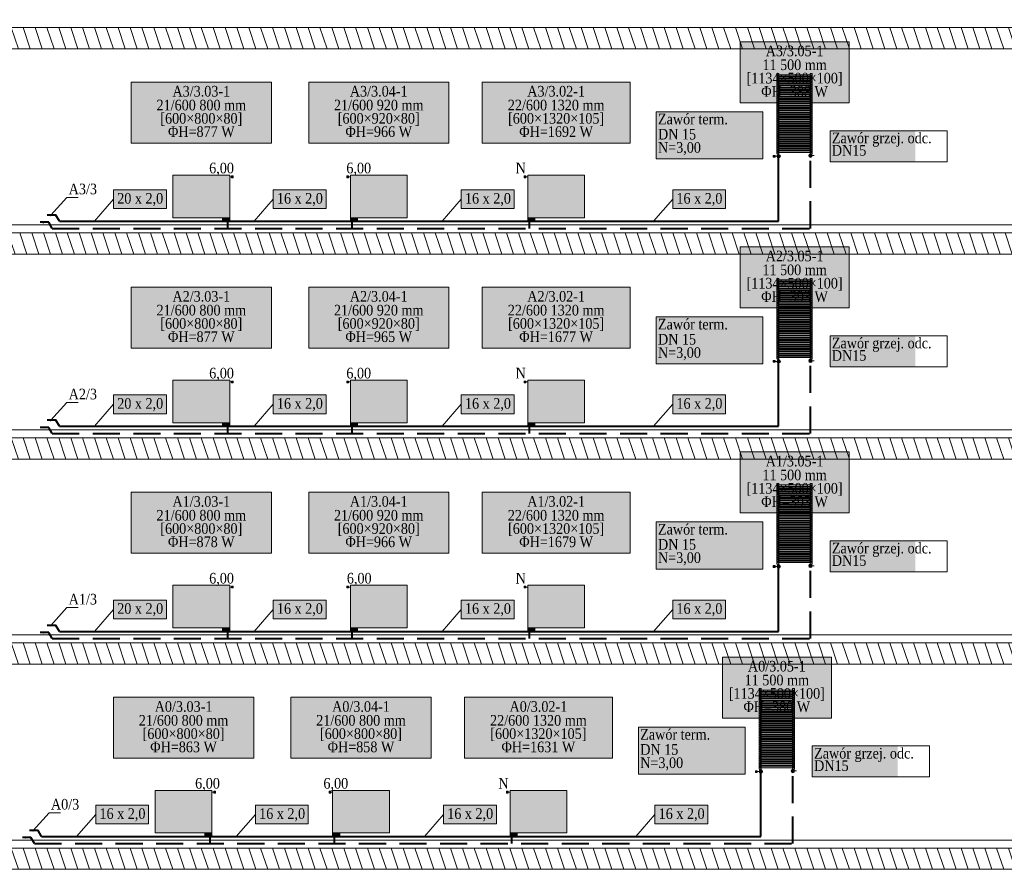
# Model space of a CAD drawing. Header units: millimetres. Extents: x -848 to 77789, y -17557 to 12238.
# Tile 3 of 79: x 19704 to 33578, y -412 to 11560. Entities that reach past the tile are written whole.
import ezdxf
from ezdxf.enums import TextEntityAlignment as Align

# ---------------------------------------------------------------- set-up
doc = ezdxf.new("R2010")
doc.units = ezdxf.units.MM
doc.linetypes.add('DASHED', pattern=[0.1905, 0.127, -0.0635])
for name, color, linetype, lineweight, true_color in [('IS_Działka (powrotna)', 5, 'Continuous', 40, 0x0000ff), ('IS_Działka (zasilająca)', 1, 'Continuous', 40, 0xff0000), ('IS_Działka (zasilająca)_etykieta1', 7, 'Continuous', 5, 0x000000), ('IS_Grzejnik', 7, 'Continuous', 5, 0x000000), ('IS_Grzejnik (Rozwinięcie)', 7, 'Continuous', 5, 0x000000), ('IS_Konstrukcja (Rozwinięcie)', 7, 'Continuous', 0, 0x000000), ('IS_Rozcięte połączenie rozwinięcia1', 7, 'Continuous', 5, 0x000000), ('IS_Wkładka zaworowa (Rozwinięcie)1', 7, 'Continuous', 5, 0x000000), ('IS_Zawór na gał_ powrotnej (Rozwinięcie)1', 7, 'Continuous', 5, 0x000000), ('IS_Zawór termostatyczny lub reg_ przepływu (Rozwinięcie)1', 7, 'Continuous', 5, 0x000000), ('IS_Zawór1', 7, 'Continuous', 5, 0x000000)]:
    doc.layers.add(name, color=color, linetype=linetype, lineweight=lineweight, true_color=true_color)
doc.styles.add('Garamond_____', font='GARA.TTF')

# ---------------------------------------------------------------- blocks, each defined once
blk = doc.blocks.new('16_TypRysunkowyGrzejnika_Plytowy_800_600_80_True_7fc2eb2e-ac0c-4f1d-8d47-3740a1be48a0_Normal')
at = {"layer": 'IS_Grzejnik', "true_color": 0xff8000, "transparency": 33554457, "extrusion": (0, 0, -1)}
blk.add_hatch(color=30, dxfattribs=at).paths.add_polyline_path([(0.4, 0.3), (-0.4, 0.3), (-0.4, -0.3), (0.4, -0.3)])
at = {"layer": 'IS_Grzejnik'}
blk.add_lwpolyline([(-0.4, 0.3), (0.4, 0.3), (0.4, -0.3), (-0.4, -0.3)], close=True, dxfattribs=at)
blk = doc.blocks.new('16_TypRysunkowyGrzejnika_Plytowy_800_600_105_True_7fc2eb2e-ac0c-4f1d-8d47-3740a1be48a0_Normal')
at = {"layer": 'IS_Grzejnik', "true_color": 0xff8000, "transparency": 33554457, "extrusion": (0, 0, -1)}
blk.add_hatch(color=30, dxfattribs=at).paths.add_polyline_path([(0.4, 0.3), (-0.4, 0.3), (-0.4, -0.3), (0.4, -0.3)])
at = {"layer": 'IS_Grzejnik'}
blk.add_lwpolyline([(-0.4, 0.3), (0.4, 0.3), (0.4, -0.3), (-0.4, -0.3)], close=True, dxfattribs=at)
blk = doc.blocks.new('16_TypRysunkowyGrzejnika_LazienkowyPion_500_1134_100_True_7fc2eb2e-ac0c-4f1d-8d47-3740a1be48a0_Normal')
at = {"layer": 'IS_Grzejnik', "true_color": 0xff8000, "transparency": 33554457}
for points in [[(-0.25, -0.567), (-0.22, -0.567), (-0.22, 0.567), (-0.25, 0.567)], [(0.22, -0.567), (0.25, -0.567), (0.25, 0.567), (0.22, 0.567)]]:
    blk.add_hatch(color=30, dxfattribs=at).paths.add_polyline_path(points)
at = {"layer": 'IS_Grzejnik', "true_color": 0xff8000, "transparency": 33554457, "extrusion": (0, 0, -1)}
for points in [[(0.235, 0.547), (-0.235, 0.547), (-0.235, 0.527), (0.235, 0.527)], [(0.235, 0.515), (-0.235, 0.515), (-0.235, 0.495), (0.235, 0.495)], [(0.235, 0.484), (-0.235, 0.484), (-0.235, 0.464), (0.235, 0.464)], [(0.235, 0.452), (-0.235, 0.452), (-0.235, 0.432), (0.235, 0.432)], [(0.235, 0.421), (-0.235, 0.421), (-0.235, 0.401), (0.235, 0.401)], [(0.235, 0.389), (-0.235, 0.389), (-0.235, 0.369), (0.235, 0.369)], [(0.235, 0.357), (-0.235, 0.357), (-0.235, 0.337), (0.235, 0.337)], [(0.235, 0.326), (-0.235, 0.326), (-0.235, 0.306), (0.235, 0.306)], [(0.235, 0.294), (-0.235, 0.294), (-0.235, 0.274), (0.235, 0.274)], [(0.235, 0.263), (-0.235, 0.263), (-0.235, 0.243), (0.235, 0.243)], [(0.235, 0.231), (-0.235, 0.231), (-0.235, 0.211), (0.235, 0.211)], [(0.235, 0.2), (-0.235, 0.2), (-0.235, 0.18), (0.235, 0.18)], [(0.235, 0.168), (-0.235, 0.168), (-0.235, 0.148), (0.235, 0.148)], [(0.235, 0.136), (-0.235, 0.136), (-0.235, 0.116), (0.235, 0.116)], [(0.235, 0.105), (-0.235, 0.105), (-0.235, 0.085), (0.235, 0.085)], [(0.235, 0.073), (-0.235, 0.073), (-0.235, 0.053), (0.235, 0.053)], [(0.235, 0.042), (-0.235, 0.042), (-0.235, 0.022), (0.235, 0.022)], [(0.235, 0.01), (-0.235, 0.01), (-0.235, -0.01), (0.235, -0.01)], [(0.235, -0.022), (-0.235, -0.022), (-0.235, -0.042), (0.235, -0.042)], [(0.235, -0.053), (-0.235, -0.053), (-0.235, -0.073), (0.235, -0.073)], [(0.235, -0.085), (-0.235, -0.085), (-0.235, -0.105), (0.235, -0.105)], [(0.235, -0.116), (-0.235, -0.116), (-0.235, -0.136), (0.235, -0.136)], [(0.235, -0.148), (-0.235, -0.148), (-0.235, -0.168), (0.235, -0.168)], [(0.235, -0.18), (-0.235, -0.18), (-0.235, -0.2), (0.235, -0.2)], [(0.235, -0.211), (-0.235, -0.211), (-0.235, -0.231), (0.235, -0.231)], [(0.235, -0.243), (-0.235, -0.243), (-0.235, -0.263), (0.235, -0.263)], [(0.235, -0.274), (-0.235, -0.274), (-0.235, -0.294), (0.235, -0.294)], [(0.235, -0.306), (-0.235, -0.306), (-0.235, -0.326), (0.235, -0.326)], [(0.235, -0.337), (-0.235, -0.337), (-0.235, -0.357), (0.235, -0.357)], [(0.235, -0.369), (-0.235, -0.369), (-0.235, -0.389), (0.235, -0.389)], [(0.235, -0.401), (-0.235, -0.401), (-0.235, -0.421), (0.235, -0.421)], [(0.235, -0.432), (-0.235, -0.432), (-0.235, -0.452), (0.235, -0.452)], [(0.235, -0.464), (-0.235, -0.464), (-0.235, -0.484), (0.235, -0.484)], [(0.235, -0.495), (-0.235, -0.495), (-0.235, -0.515), (0.235, -0.515)], [(0.235, -0.527), (-0.235, -0.527), (-0.235, -0.547), (0.235, -0.547)]]:
    blk.add_hatch(color=30, dxfattribs=at).paths.add_polyline_path(points)
at = {"layer": 'IS_Grzejnik'}
for points in [[(-0.25, -0.567), (-0.22, -0.567), (-0.22, 0.567), (-0.25, 0.567)], [(0.22, -0.567), (0.25, -0.567), (0.25, 0.567), (0.22, 0.567)], [(-0.235, 0.547), (0.235, 0.547), (0.235, 0.527), (-0.235, 0.527)], [(-0.235, 0.515), (0.235, 0.515), (0.235, 0.495), (-0.235, 0.495)], [(-0.235, 0.484), (0.235, 0.484), (0.235, 0.464), (-0.235, 0.464)], [(-0.235, 0.452), (0.235, 0.452), (0.235, 0.432), (-0.235, 0.432)], [(-0.235, 0.421), (0.235, 0.421), (0.235, 0.401), (-0.235, 0.401)], [(-0.235, 0.389), (0.235, 0.389), (0.235, 0.369), (-0.235, 0.369)], [(-0.235, 0.357), (0.235, 0.357), (0.235, 0.337), (-0.235, 0.337)], [(-0.235, 0.326), (0.235, 0.326), (0.235, 0.306), (-0.235, 0.306)], [(-0.235, 0.294), (0.235, 0.294), (0.235, 0.274), (-0.235, 0.274)], [(-0.235, 0.263), (0.235, 0.263), (0.235, 0.243), (-0.235, 0.243)], [(-0.235, 0.231), (0.235, 0.231), (0.235, 0.211), (-0.235, 0.211)], [(-0.235, 0.2), (0.235, 0.2), (0.235, 0.18), (-0.235, 0.18)], [(-0.235, 0.168), (0.235, 0.168), (0.235, 0.148), (-0.235, 0.148)], [(-0.235, 0.136), (0.235, 0.136), (0.235, 0.116), (-0.235, 0.116)], [(-0.235, 0.105), (0.235, 0.105), (0.235, 0.085), (-0.235, 0.085)], [(-0.235, 0.073), (0.235, 0.073), (0.235, 0.053), (-0.235, 0.053)], [(-0.235, 0.042), (0.235, 0.042), (0.235, 0.022), (-0.235, 0.022)], [(-0.235, 0.01), (0.235, 0.01), (0.235, -0.01), (-0.235, -0.01)], [(-0.235, -0.022), (0.235, -0.022), (0.235, -0.042), (-0.235, -0.042)], [(-0.235, -0.053), (0.235, -0.053), (0.235, -0.073), (-0.235, -0.073)], [(-0.235, -0.085), (0.235, -0.085), (0.235, -0.105), (-0.235, -0.105)], [(-0.235, -0.116), (0.235, -0.116), (0.235, -0.136), (-0.235, -0.136)], [(-0.235, -0.148), (0.235, -0.148), (0.235, -0.168), (-0.235, -0.168)], [(-0.235, -0.18), (0.235, -0.18), (0.235, -0.2), (-0.235, -0.2)], [(-0.235, -0.211), (0.235, -0.211), (0.235, -0.231), (-0.235, -0.231)], [(-0.235, -0.243), (0.235, -0.243), (0.235, -0.263), (-0.235, -0.263)], [(-0.235, -0.274), (0.235, -0.274), (0.235, -0.294), (-0.235, -0.294)], [(-0.235, -0.306), (0.235, -0.306), (0.235, -0.326), (-0.235, -0.326)], [(-0.235, -0.337), (0.235, -0.337), (0.235, -0.357), (-0.235, -0.357)], [(-0.235, -0.369), (0.235, -0.369), (0.235, -0.389), (-0.235, -0.389)], [(-0.235, -0.401), (0.235, -0.401), (0.235, -0.421), (-0.235, -0.421)], [(-0.235, -0.432), (0.235, -0.432), (0.235, -0.452), (-0.235, -0.452)], [(-0.235, -0.464), (0.235, -0.464), (0.235, -0.484), (-0.235, -0.484)], [(-0.235, -0.495), (0.235, -0.495), (0.235, -0.515), (-0.235, -0.515)], [(-0.235, -0.527), (0.235, -0.527), (0.235, -0.547), (-0.235, -0.547)]]:
    blk.add_lwpolyline(points, close=True, dxfattribs=at)
blk = doc.blocks.new('16_TypRysunkowyZaworu_Kwadrat_PL_00000000-0000-0000-0000-000000000000_Normal')
at = {"layer": 'IS_Zawór1', "lineweight": 50, "true_color": 0xffffff, "transparency": 33554687}
h = blk.add_hatch(color=7, dxfattribs=at)
edge = h.paths.add_edge_path(flags=0)
edge.add_arc((0, 0), 0.25, 0, 360)
at = {"layer": 'IS_Zawór1', "lineweight": 50, "true_color": 0xffffff, "transparency": 33554687, "extrusion": (0, 0, -1)}
blk.add_hatch(color=7, dxfattribs=at).paths.add_polyline_path([(0.125, 0.5), (0.125, 0.75), (-0.125, 0.75), (-0.125, 0.5)])
at = {"layer": 'IS_Zawór1', "linetype": 'ByBlock', "lineweight": -2}
blk.add_lwpolyline([(-0.125, 0.5), (-0.125, 0.75), (0.125, 0.75), (0.125, 0.5)], close=True, dxfattribs=at)
blk.add_polyline3d([(0, 0.25, 0), (0, 0.5, 0)], dxfattribs=at)
blk.add_circle((0, 0), 0.25, dxfattribs=at)
blk = doc.blocks.new('16_TypRysunkowyZaworu_Kreska_PL_00000000-0000-0000-0000-000000000000_Normal')
at = {"layer": 'IS_Zawór1', "lineweight": 50, "true_color": 0xffffff, "transparency": 33554687}
h = blk.add_hatch(color=7, dxfattribs=at)
edge = h.paths.add_edge_path(flags=0)
edge.add_arc((0, 0), 0.25, 0, 360)
at = {"layer": 'IS_Zawór1', "linetype": 'ByBlock', "lineweight": -2}
blk.add_polyline3d([(0, 0.25, 0), (0, 0.5, 0)], dxfattribs=at)
blk.add_circle((0, 0), 0.25, dxfattribs=at)
blk = doc.blocks.new('16_TypRysunkowyZaworu_Vecolux_PL_00000000-0000-0000-0000-000000000000_Normal')
at = {"layer": 'IS_Zawór1', "lineweight": 50, "true_color": 0xffffff, "transparency": 33554687}
blk.add_hatch(color=7, dxfattribs=at).paths.add_polyline_path([(-0.5, -0.5), (0.5, -0.5), (0.5, 0), (-0.5, 0)])
at = {"layer": 'IS_Zawór1', "linetype": 'ByBlock', "lineweight": -2}
blk.add_lwpolyline([(-0.5, -0.5), (0.5, -0.5), (0.5, 0), (-0.5, 0)], close=True, dxfattribs=at)
blk = doc.blocks.new('16_TypRysunkowyZaworu_ZestGrzWbudKwadrat_PL_00000000-0000-0000-0000-000000000000_Normal')
at = {"layer": 'IS_Zawór1', "lineweight": 50, "true_color": 0xffffff, "transparency": 33554687, "extrusion": (0, 0, -1)}
blk.add_hatch(color=7, dxfattribs=at).paths.add_polyline_path([(-0.25, 0.125), (-0.5, 0.125), (-0.5, -0.125), (-0.25, -0.125)])
at = {"layer": 'IS_Zawór1', "linetype": 'ByBlock', "lineweight": -2}
blk.add_lwpolyline([(0.25, 0.125), (0.5, 0.125), (0.5, -0.125), (0.25, -0.125)], close=True, dxfattribs=at)
blk.add_polyline3d([(0, 0, 0), (0.25, 0, 0)], dxfattribs=at)

msp = doc.modelspace()

# ---------------------------------------------------------------- hatches: boundary and pattern name
at = {"layer": 'IS_Działka (powrotna)', "linetype": 'DASHED', "ltscale": 3000, "extrusion": (0, 0, -1)}
for points in [[(-19993, 8705), (-20044, 8722), (-20044, 8688)], [(-19993, 5815), (-20044, 5832), (-20044, 5798)], [(-19993, 2925), (-20044, 2942), (-20044, 2908)], [(-19743, 35), (-19794, 52), (-19794, 18)]]:
    msp.add_hatch(color=256, dxfattribs=at).paths.add_polyline_path(points)
at = {"layer": 'IS_Działka (zasilająca)', "true_color": 0xff0000, "transparency": 33554687, "extrusion": (0, 0, -1)}
for points in [[(-20093, 8805), (-20144, 8822), (-20144, 8788)], [(-20093, 5915), (-20144, 5932), (-20144, 5898)], [(-20093, 3025), (-20144, 3042), (-20144, 3008)], [(-19843, 135), (-19894, 152), (-19894, 118)]]:
    msp.add_hatch(color=1, dxfattribs=at).paths.add_polyline_path(points)
at = {"layer": 'IS_Działka (zasilająca)_etykieta1', "lineweight": 50, "true_color": 0xffffff, "transparency": 33554687}
for points in [[(21026, 8898), (21771, 8898), (21771, 9162), (21026, 9162)], [(23276, 8898), (24021, 8898), (24021, 9162), (23276, 9162)], [(25926, 8898), (26671, 8898), (26671, 9162), (25926, 9162)], [(28906, 8898), (29651, 8898), (29651, 9162), (28906, 9162)], [(21026, 6008), (21771, 6008), (21771, 6272), (21026, 6272)], [(23276, 6008), (24021, 6008), (24021, 6272), (23276, 6272)], [(25926, 6008), (26671, 6008), (26671, 6272), (25926, 6272)], [(28906, 6008), (29651, 6008), (29651, 6272), (28906, 6272)], [(21026, 3118), (21771, 3118), (21771, 3382), (21026, 3382)], [(23276, 3118), (24021, 3118), (24021, 3382), (23276, 3382)], [(25926, 3118), (26671, 3118), (26671, 3382), (25926, 3382)], [(28906, 3118), (29651, 3118), (29651, 3382), (28906, 3382)], [(20776, 228), (21521, 228), (21521, 492), (20776, 492)], [(23026, 228), (23771, 228), (23771, 492), (23026, 492)], [(25676, 228), (26421, 228), (26421, 492), (25676, 492)], [(28656, 228), (29401, 228), (29401, 492), (28656, 492)]]:
    msp.add_hatch(color=7, dxfattribs=at).paths.add_polyline_path(points)
at = {"layer": 'IS_Grzejnik (Rozwinięcie)', "lineweight": 50, "true_color": 0xffffff, "transparency": 33554687}
for points in [[(29855, 10389), (31391, 10389), (31391, 11249), (29855, 11249)], [(21276, 9822), (23251, 9822), (23251, 10682), (21276, 10682)], [(23776, 9822), (25751, 9822), (25751, 10682), (23776, 10682)], [(26222, 9822), (28305, 9822), (28305, 10682), (26222, 10682)], [(29855, 7499), (31391, 7499), (31391, 8359), (29855, 8359)], [(21276, 6932), (23251, 6932), (23251, 7792), (21276, 7792)], [(23776, 6932), (25751, 6932), (25751, 7792), (23776, 7792)], [(26222, 6932), (28305, 6932), (28305, 7792), (26222, 7792)], [(29855, 4609), (31391, 4609), (31391, 5469), (29855, 5469)], [(21276, 4042), (23251, 4042), (23251, 4902), (21276, 4902)], [(23776, 4042), (25751, 4042), (25751, 4902), (23776, 4902)], [(26222, 4042), (28305, 4042), (28305, 4902), (26222, 4902)], [(29605, 1719), (31141, 1719), (31141, 2579), (29605, 2579)], [(21026, 1152), (23001, 1152), (23001, 2012), (21026, 2012)], [(23526, 1152), (25501, 1152), (25501, 2012), (23526, 2012)], [(25972, 1152), (28055, 1152), (28055, 2012), (25972, 2012)]]:
    msp.add_hatch(color=7, dxfattribs=at).paths.add_polyline_path(points)
at = {"layer": 'IS_Konstrukcja (Rozwinięcie)', "true_color": 0xc0c0c0, "transparency": 33554687, "extrusion": (0, 0, -1)}
h = msp.add_hatch(dxfattribs=at)
h.set_pattern_fill('ANSI31', color=9, scale=50000, angle=206.6202, style=0)
h.set_pattern_definition([(251.62, (24750, 11410), (150650, -50060), [])])
h.paths.add_polyline_path([(-1000, 11560), (-48500, 11560), (-48500, 11260), (-1000, 11260)])
h = msp.add_hatch(dxfattribs=at)
h.set_pattern_fill('ANSI31', color=9, scale=50.000001, angle=206.6202, style=0)
h.set_pattern_definition([(251.62016, (53300, 11298), (150.6517, -50.0563), [])])
h.paths.add_polyline_path([(800, 11448), (-48400, 11448), (-48400, 11148), (800, 11148)])
h = msp.add_hatch(dxfattribs=at)
h.set_pattern_fill('ANSI31', color=9, scale=50000, angle=206.6202, style=0)
h.set_pattern_definition([(251.62, (24750, 8520), (150650, -50060), [])])
h.paths.add_polyline_path([(-1000, 8670), (-48500, 8670), (-48500, 8370), (-1000, 8370)])
h = msp.add_hatch(dxfattribs=at)
h.set_pattern_fill('ANSI31', color=9, scale=50.000001, angle=206.6202, style=0)
h.set_pattern_definition([(251.62016, (53347.58, 8408), (150.6517, -50.0563), [])])
h.paths.add_polyline_path([(848, 8558), (-48412, 8558), (-48412, 8258), (848, 8258)])
h = msp.add_hatch(dxfattribs=at)
h.set_pattern_fill('ANSI31', color=9, scale=50000, angle=206.6202, style=0)
h.set_pattern_definition([(251.62, (24750, 5630), (150650, -50060), [])])
h.paths.add_polyline_path([(-1000, 5780), (-48500, 5780), (-48500, 5480), (-1000, 5480)])
h = msp.add_hatch(dxfattribs=at)
h.set_pattern_fill('ANSI31', color=9, scale=50.000001, angle=206.6202, style=0)
h.set_pattern_definition([(251.62016, (53300, 5518), (150.6517, -50.0563), [])])
h.paths.add_polyline_path([(800, 5668), (-48400, 5668), (-48400, 5368), (800, 5368)])
h = msp.add_hatch(dxfattribs=at)
h.set_pattern_fill('ANSI31', color=9, scale=50.000001, angle=206.6202, style=0)
h.set_pattern_definition([(251.62016, (53300, 2628), (150.6517, -50.0563), [])])
h.paths.add_polyline_path([(800, 2778), (-48400, 2778), (-48400, 2478), (800, 2478)])
h = msp.add_hatch(dxfattribs=at)
h.set_pattern_fill('ANSI31', color=9, scale=50000, angle=206.6202, style=0)
h.set_pattern_definition([(251.62, (24750, 2740), (150650, -50060), [])])
h.paths.add_polyline_path([(-1000, 2890), (-48500, 2890), (-48500, 2590), (-1000, 2590)])
h = msp.add_hatch(dxfattribs=at)
h.set_pattern_fill('ANSI31', color=9, scale=50000, angle=206.6202, style=0)
h.set_pattern_definition([(251.62, (24750, -150), (150650, -50060), [])])
h.paths.add_polyline_path([(-1000, 0), (-48500, 0), (-48500, -300), (-1000, -300)])
h = msp.add_hatch(dxfattribs=at)
h.set_pattern_fill('ANSI31', color=9, scale=50.000001, angle=206.6202, style=0)
h.set_pattern_definition([(251.62016, (53300, -262), (150.6517, -50.0563), [])])
h.paths.add_polyline_path([(800, -112), (-48400, -112), (-48400, -412), (800, -412)])
at = {"layer": 'IS_Zawór na gał_ powrotnej (Rozwinięcie)1', "lineweight": 50, "true_color": 0xffffff, "transparency": 33554687}
for points in [[(31123, 9559), (32325, 9559), (32325, 9996), (31123, 9996)], [(31123, 6669), (32325, 6669), (32325, 7106), (31123, 7106)], [(31123, 3779), (32325, 3779), (32325, 4216), (31123, 4216)], [(30873, 889), (32075, 889), (32075, 1326), (30873, 1326)]]:
    msp.add_hatch(color=7, dxfattribs=at).paths.add_polyline_path(points)
at = {"layer": 'IS_Zawór termostatyczny lub reg_ przepływu (Rozwinięcie)1', "lineweight": 50, "true_color": 0xffffff, "transparency": 33554687}
for points in [[(28673, 9599), (30178, 9599), (30178, 10262), (28673, 10262)], [(28673, 6709), (30178, 6709), (30178, 7372), (28673, 7372)], [(28673, 3819), (30178, 3819), (30178, 4482), (28673, 4482)], [(28423, 929), (29928, 929), (29928, 1592), (28423, 1592)]]:
    msp.add_hatch(color=7, dxfattribs=at).paths.add_polyline_path(points)

# ---------------------------------------------------------------- linework, layer by layer
at = {"layer": 'IS_Działka (powrotna)', "linetype": 'DASHED', "ltscale": 3000}
for p, q in [((30848, 9669), (30848, 9670)), ((30848, 8620), (30848, 9619)), ((22638, 8620), (22638, 8745)), ((24388, 8620), (24388, 8745)), ((26888, 8620), (26888, 8745)), ((20163, 8620), (30848, 8620)), ((30848, 6779), (30848, 6780)), ((30848, 5730), (30848, 6729)), ((22638, 5730), (22638, 5855)), ((24388, 5730), (24388, 5855)), ((26888, 5730), (26888, 5855)), ((20163, 5730), (30848, 5730)), ((30848, 3889), (30848, 3890)), ((30848, 2840), (30848, 3839)), ((22638, 2840), (22638, 2965)), ((24388, 2840), (24388, 2965)), ((26888, 2840), (26888, 2965)), ((20163, 2840), (30848, 2840)), ((30598, 999), (30598, 1000)), ((30598, -50), (30598, 949)), ((22388, -50), (22388, 75)), ((24138, -50), (24138, 75)), ((26638, -50), (26638, 75)), ((19913, -50), (30598, -50))]:
    msp.add_line(p, q, dxfattribs=at)
for points in [[(20163, 8620), (20112, 8705), (19993, 8705)], [(20163, 5730), (20112, 5815), (19993, 5815)], [(20163, 2840), (20112, 2925), (19993, 2925)], [(19913, -50), (19862, 35), (19743, 35)]]:
    msp.add_lwpolyline(points, dxfattribs=at)
at = {"layer": 'IS_Działka (powrotna)', "color": 5, "true_color": 0x0000ff, "transparency": 33554687, "invisible_edges": 15}
for points in [[(32975, 9243), (32947, 9271), (33003, 9271)], [(20811, 8732), (20839, 8760), (20839, 8704)], [(22061, 8732), (22089, 8760), (22089, 8704)], [(23273, 8732), (23302, 8760), (23302, 8704)], [(26648, 8732), (26677, 8760), (26677, 8704)], [(29648, 8732), (29677, 8760), (29677, 8704)], [(32198, 8732), (32227, 8760), (32227, 8704)], [(32975, 6353), (32947, 6381), (33003, 6381)], [(20811, 5842), (20839, 5870), (20839, 5814)], [(22061, 5842), (22089, 5870), (22089, 5814)], [(23273, 5842), (23302, 5870), (23302, 5814)], [(26648, 5842), (26677, 5870), (26677, 5814)], [(29648, 5842), (29677, 5870), (29677, 5814)], [(32198, 5842), (32227, 5870), (32227, 5814)], [(32975, 3463), (32947, 3491), (33003, 3491)], [(20811, 2952), (20839, 2980), (20839, 2924)], [(22061, 2952), (22089, 2980), (22089, 2924)], [(23273, 2952), (23302, 2980), (23302, 2924)], [(26648, 2952), (26677, 2980), (26677, 2924)], [(29648, 2952), (29677, 2980), (29677, 2924)], [(32198, 2952), (32227, 2980), (32227, 2924)], [(28975, 573), (28947, 601), (29003, 601)], [(22273, 62), (22302, 90), (22302, 34)], [(25148, 62), (25177, 90), (25177, 34)], [(28073, 62), (28102, 90), (28102, 34)], [(30836, 62), (30864, 90), (30864, 34)], [(32061, 62), (32089, 90), (32089, 34)], [(33311, 62), (33339, 90), (33339, 34)]]:
    msp.add_3dface(points, dxfattribs=at)
at = {"layer": 'IS_Działka (zasilająca)'}
for p, q in [((30398, 9660), (30398, 9670)), ((30398, 8720), (30398, 9610)), ((22588, 8720), (22588, 8745)), ((24438, 8720), (24438, 8745)), ((26938, 8720), (26938, 8745)), ((20263, 8720), (30398, 8720)), ((30398, 6770), (30398, 6780)), ((30398, 5830), (30398, 6720)), ((20263, 5830), (30398, 5830)), ((22588, 5830), (22588, 5855)), ((24438, 5830), (24438, 5855)), ((26938, 5830), (26938, 5855)), ((30398, 3880), (30398, 3890)), ((30398, 2940), (30398, 3830)), ((20263, 2940), (30398, 2940)), ((22588, 2940), (22588, 2965)), ((24438, 2940), (24438, 2965)), ((26938, 2940), (26938, 2965)), ((30148, 990), (30148, 1000)), ((30148, 50), (30148, 940)), ((20013, 50), (30148, 50)), ((22338, 50), (22338, 75)), ((24188, 50), (24188, 75)), ((26688, 50), (26688, 75))]:
    msp.add_line(p, q, dxfattribs=at)
for points in [[(20263, 8720), (20212, 8805), (20093, 8805)], [(20263, 5830), (20212, 5915), (20093, 5915)], [(20263, 2940), (20212, 3025), (20093, 3025)], [(20013, 50), (19962, 135), (19843, 135)]]:
    msp.add_lwpolyline(points, dxfattribs=at)
at = {"layer": 'IS_Działka (zasilająca)', "color": 1, "true_color": 0xff0000, "transparency": 33554687, "invisible_edges": 15}
for points in [[(32525, 9321), (32553, 9293), (32497, 9293)], [(20939, 8832), (20911, 8804), (20911, 8860)], [(22189, 8832), (22161, 8804), (22161, 8860)], [(23377, 8832), (23348, 8804), (23348, 8860)], [(26702, 8832), (26673, 8804), (26673, 8860)], [(29702, 8832), (29673, 8804), (29673, 8860)], [(32052, 8832), (32023, 8804), (32023, 8860)], [(32525, 6431), (32553, 6403), (32497, 6403)], [(20939, 5942), (20911, 5914), (20911, 5970)], [(22189, 5942), (22161, 5914), (22161, 5970)], [(23377, 5942), (23348, 5914), (23348, 5970)], [(26702, 5942), (26673, 5914), (26673, 5970)], [(29702, 5942), (29673, 5914), (29673, 5970)], [(32052, 5942), (32023, 5914), (32023, 5970)], [(32525, 3541), (32553, 3513), (32497, 3513)], [(20939, 3052), (20911, 3024), (20911, 3080)], [(22189, 3052), (22161, 3024), (22161, 3080)], [(23377, 3052), (23348, 3024), (23348, 3080)], [(26702, 3052), (26673, 3024), (26673, 3080)], [(29702, 3052), (29673, 3024), (29673, 3080)], [(32052, 3052), (32023, 3024), (32023, 3080)], [(28525, 651), (28553, 623), (28497, 623)], [(22327, 162), (22298, 134), (22298, 190)], [(25202, 162), (25173, 134), (25173, 190)], [(27927, 162), (27898, 134), (27898, 190)], [(30914, 162), (30886, 134), (30886, 190)], [(32189, 162), (32161, 134), (32161, 190)], [(33439, 162), (33411, 134), (33411, 190)]]:
    msp.add_3dface(points, dxfattribs=at)
at = {"layer": 'IS_Działka (zasilająca)_etykieta1'}
for p, q in [((20756, 8720), (21026, 9030)), ((23006, 8720), (23276, 9030)), ((25656, 8720), (25926, 9030)), ((28636, 8720), (28906, 9030)), ((20756, 5830), (21026, 6140)), ((23006, 5830), (23276, 6140)), ((25656, 5830), (25926, 6140)), ((28636, 5830), (28906, 6140)), ((20756, 2940), (21026, 3250)), ((23006, 2940), (23276, 3250)), ((25656, 2940), (25926, 3250)), ((28636, 2940), (28906, 3250)), ((20506, 50), (20776, 360)), ((22756, 50), (23026, 360)), ((25406, 50), (25676, 360)), ((28386, 50), (28656, 360))]:
    msp.add_line(p, q, dxfattribs=at)
for points in [[(21026, 8898), (21771, 8898), (21771, 9162), (21026, 9162)], [(23276, 8898), (24021, 8898), (24021, 9162), (23276, 9162)], [(25926, 8898), (26671, 8898), (26671, 9162), (25926, 9162)], [(28906, 8898), (29651, 8898), (29651, 9162), (28906, 9162)], [(21026, 6008), (21771, 6008), (21771, 6272), (21026, 6272)], [(23276, 6008), (24021, 6008), (24021, 6272), (23276, 6272)], [(25926, 6008), (26671, 6008), (26671, 6272), (25926, 6272)], [(28906, 6008), (29651, 6008), (29651, 6272), (28906, 6272)], [(21026, 3118), (21771, 3118), (21771, 3382), (21026, 3382)], [(23276, 3118), (24021, 3118), (24021, 3382), (23276, 3382)], [(25926, 3118), (26671, 3118), (26671, 3382), (25926, 3382)], [(28906, 3118), (29651, 3118), (29651, 3382), (28906, 3382)], [(20776, 228), (21521, 228), (21521, 492), (20776, 492)], [(23026, 228), (23771, 228), (23771, 492), (23026, 492)], [(25676, 228), (26421, 228), (26421, 492), (25676, 492)], [(28656, 228), (29401, 228), (29401, 492), (28656, 492)]]:
    msp.add_lwpolyline(points, close=True, dxfattribs=at)
at = {"layer": 'IS_Grzejnik (Rozwinięcie)'}
for points in [[(29855, 10389), (31391, 10389), (31391, 11249), (29855, 11249)], [(21276, 9822), (23251, 9822), (23251, 10682), (21276, 10682)], [(23776, 9822), (25751, 9822), (25751, 10682), (23776, 10682)], [(26222, 9822), (28305, 9822), (28305, 10682), (26222, 10682)], [(29855, 7499), (31391, 7499), (31391, 8359), (29855, 8359)], [(21276, 6932), (23251, 6932), (23251, 7792), (21276, 7792)], [(23776, 6932), (25751, 6932), (25751, 7792), (23776, 7792)], [(26222, 6932), (28305, 6932), (28305, 7792), (26222, 7792)], [(29855, 4609), (31391, 4609), (31391, 5469), (29855, 5469)], [(21276, 4042), (23251, 4042), (23251, 4902), (21276, 4902)], [(23776, 4042), (25751, 4042), (25751, 4902), (23776, 4902)], [(26222, 4042), (28305, 4042), (28305, 4902), (26222, 4902)], [(29605, 1719), (31141, 1719), (31141, 2579), (29605, 2579)], [(21026, 1152), (23001, 1152), (23001, 2012), (21026, 2012)], [(23526, 1152), (25501, 1152), (25501, 2012), (23526, 2012)], [(25972, 1152), (28055, 1152), (28055, 2012), (25972, 2012)]]:
    msp.add_lwpolyline(points, close=True, dxfattribs=at)
at = {"layer": 'IS_Konstrukcja (Rozwinięcie)'}
for p, q in [((200, 11448), (48400, 11448)), ((200, 11148), (48400, 11148)), ((200, 8670), (48400, 8670)), ((200, 8558), (48400, 8558)), ((200, 8258), (48400, 8258)), ((200, 5780), (48400, 5780)), ((200, 5668), (48400, 5668)), ((200, 5368), (48400, 5368)), ((200, 2890), (48400, 2890)), ((200, 2778), (48400, 2778)), ((200, 2478), (48400, 2478)), ((200, 0), (48400, 0)), ((200, -112), (48400, -112)), ((200, -412), (48400, -412))]:
    msp.add_line(p, q, dxfattribs=at)
at = {"layer": 'IS_Rozcięte połączenie rozwinięcia1'}
for p, q in [((20144, 8805), (20369, 9055)), ((20369, 9055), (20529, 9055)), ((20144, 5915), (20369, 6165)), ((20369, 6165), (20529, 6165)), ((20144, 3025), (20369, 3275)), ((20369, 3275), (20529, 3275)), ((19894, 135), (20119, 385)), ((20119, 385), (20279, 385))]:
    msp.add_line(p, q, dxfattribs=at)
at = {"layer": 'IS_Zawór na gał_ powrotnej (Rozwinięcie)1'}
for points in [[(31123, 9559), (32775, 9559), (32775, 9996), (31123, 9996)], [(31123, 6669), (32775, 6669), (32775, 7106), (31123, 7106)], [(31123, 3779), (32775, 3779), (32775, 4216), (31123, 4216)], [(30873, 889), (32525, 889), (32525, 1326), (30873, 1326)]]:
    msp.add_lwpolyline(points, close=True, dxfattribs=at)
at = {"layer": 'IS_Zawór termostatyczny lub reg_ przepływu (Rozwinięcie)1'}
for points in [[(28673, 9599), (30178, 9599), (30178, 10262), (28673, 10262)], [(28673, 6709), (30178, 6709), (30178, 7372), (28673, 7372)], [(28673, 3819), (30178, 3819), (30178, 4482), (28673, 4482)], [(28423, 929), (29928, 929), (29928, 1592), (28423, 1592)]]:
    msp.add_lwpolyline(points, close=True, dxfattribs=at)

# ---------------------------------------------------------------- block references
at = {"layer": 'IS_Grzejnik', "yscale": 1000, "zscale": 1000}
for name, p, xscale in [('16_TypRysunkowyGrzejnika_LazienkowyPion_500_1134_100_True_7fc2eb2e-ac0c-4f1d-8d47-3740a1be48a0_Normal', (30623, 10237), 1000), ('16_TypRysunkowyGrzejnika_Plytowy_800_600_80_True_7fc2eb2e-ac0c-4f1d-8d47-3740a1be48a0_Normal', (22263, 9070), 1000), ('16_TypRysunkowyGrzejnika_Plytowy_800_600_80_True_7fc2eb2e-ac0c-4f1d-8d47-3740a1be48a0_Normal', (24763, 9070), -1000), ('16_TypRysunkowyGrzejnika_Plytowy_800_600_105_True_7fc2eb2e-ac0c-4f1d-8d47-3740a1be48a0_Normal', (27263, 9070), -1000), ('16_TypRysunkowyGrzejnika_LazienkowyPion_500_1134_100_True_7fc2eb2e-ac0c-4f1d-8d47-3740a1be48a0_Normal', (30623, 7347), 1000), ('16_TypRysunkowyGrzejnika_Plytowy_800_600_80_True_7fc2eb2e-ac0c-4f1d-8d47-3740a1be48a0_Normal', (22263, 6180), 1000), ('16_TypRysunkowyGrzejnika_Plytowy_800_600_80_True_7fc2eb2e-ac0c-4f1d-8d47-3740a1be48a0_Normal', (24763, 6180), -1000), ('16_TypRysunkowyGrzejnika_Plytowy_800_600_105_True_7fc2eb2e-ac0c-4f1d-8d47-3740a1be48a0_Normal', (27263, 6180), -1000), ('16_TypRysunkowyGrzejnika_LazienkowyPion_500_1134_100_True_7fc2eb2e-ac0c-4f1d-8d47-3740a1be48a0_Normal', (30623, 4457), 1000), ('16_TypRysunkowyGrzejnika_Plytowy_800_600_80_True_7fc2eb2e-ac0c-4f1d-8d47-3740a1be48a0_Normal', (22263, 3290), 1000), ('16_TypRysunkowyGrzejnika_Plytowy_800_600_80_True_7fc2eb2e-ac0c-4f1d-8d47-3740a1be48a0_Normal', (24763, 3290), -1000), ('16_TypRysunkowyGrzejnika_Plytowy_800_600_105_True_7fc2eb2e-ac0c-4f1d-8d47-3740a1be48a0_Normal', (27263, 3290), -1000), ('16_TypRysunkowyGrzejnika_LazienkowyPion_500_1134_100_True_7fc2eb2e-ac0c-4f1d-8d47-3740a1be48a0_Normal', (30373, 1567), 1000), ('16_TypRysunkowyGrzejnika_Plytowy_800_600_80_True_7fc2eb2e-ac0c-4f1d-8d47-3740a1be48a0_Normal', (22013, 400), 1000), ('16_TypRysunkowyGrzejnika_Plytowy_800_600_80_True_7fc2eb2e-ac0c-4f1d-8d47-3740a1be48a0_Normal', (24513, 400), -1000), ('16_TypRysunkowyGrzejnika_Plytowy_800_600_105_True_7fc2eb2e-ac0c-4f1d-8d47-3740a1be48a0_Normal', (27013, 400), -1000)]:
    msp.add_blockref(name, p, dxfattribs=dict(at, xscale=xscale))
at = {"layer": 'IS_Zawór1', "xscale": 100, "yscale": 100, "zscale": 100}
for name, p, rotation in [('16_TypRysunkowyZaworu_Kwadrat_PL_00000000-0000-0000-0000-000000000000_Normal', (30398, 9635), 90), ('16_TypRysunkowyZaworu_Kreska_PL_00000000-0000-0000-0000-000000000000_Normal', (30848, 9644), 270), ('16_TypRysunkowyZaworu_Kwadrat_PL_00000000-0000-0000-0000-000000000000_Normal', (30398, 6745), 90), ('16_TypRysunkowyZaworu_Kreska_PL_00000000-0000-0000-0000-000000000000_Normal', (30848, 6754), 270), ('16_TypRysunkowyZaworu_Kreska_PL_00000000-0000-0000-0000-000000000000_Normal', (30848, 3864), 270), ('16_TypRysunkowyZaworu_Kwadrat_PL_00000000-0000-0000-0000-000000000000_Normal', (30398, 3855), 90), ('16_TypRysunkowyZaworu_Kwadrat_PL_00000000-0000-0000-0000-000000000000_Normal', (30148, 965), 90), ('16_TypRysunkowyZaworu_Kreska_PL_00000000-0000-0000-0000-000000000000_Normal', (30598, 974), 270)]:
    msp.add_blockref(name, p, dxfattribs=dict(at, rotation=rotation))
at = {"layer": 'IS_Zawór1', "yscale": 100, "zscale": 100}
for name, p, xscale in [('16_TypRysunkowyZaworu_ZestGrzWbudKwadrat_PL_00000000-0000-0000-0000-000000000000_Normal', (22663, 9345), 100), ('16_TypRysunkowyZaworu_ZestGrzWbudKwadrat_PL_00000000-0000-0000-0000-000000000000_Normal', (24363, 9345), -100), ('16_TypRysunkowyZaworu_ZestGrzWbudKwadrat_PL_00000000-0000-0000-0000-000000000000_Normal', (26863, 9345), -100), ('16_TypRysunkowyZaworu_Vecolux_PL_00000000-0000-0000-0000-000000000000_Normal', (22613, 8770), 100), ('16_TypRysunkowyZaworu_Vecolux_PL_00000000-0000-0000-0000-000000000000_Normal', (24413, 8770), -100), ('16_TypRysunkowyZaworu_Vecolux_PL_00000000-0000-0000-0000-000000000000_Normal', (26913, 8770), -100), ('16_TypRysunkowyZaworu_ZestGrzWbudKwadrat_PL_00000000-0000-0000-0000-000000000000_Normal', (22663, 6455), 100), ('16_TypRysunkowyZaworu_ZestGrzWbudKwadrat_PL_00000000-0000-0000-0000-000000000000_Normal', (24363, 6455), -100), ('16_TypRysunkowyZaworu_ZestGrzWbudKwadrat_PL_00000000-0000-0000-0000-000000000000_Normal', (26863, 6455), -100), ('16_TypRysunkowyZaworu_Vecolux_PL_00000000-0000-0000-0000-000000000000_Normal', (22613, 5880), 100), ('16_TypRysunkowyZaworu_Vecolux_PL_00000000-0000-0000-0000-000000000000_Normal', (24413, 5880), -100), ('16_TypRysunkowyZaworu_Vecolux_PL_00000000-0000-0000-0000-000000000000_Normal', (26913, 5880), -100), ('16_TypRysunkowyZaworu_ZestGrzWbudKwadrat_PL_00000000-0000-0000-0000-000000000000_Normal', (22663, 3565), 100), ('16_TypRysunkowyZaworu_ZestGrzWbudKwadrat_PL_00000000-0000-0000-0000-000000000000_Normal', (24363, 3565), -100), ('16_TypRysunkowyZaworu_ZestGrzWbudKwadrat_PL_00000000-0000-0000-0000-000000000000_Normal', (26863, 3565), -100), ('16_TypRysunkowyZaworu_Vecolux_PL_00000000-0000-0000-0000-000000000000_Normal', (22613, 2990), 100), ('16_TypRysunkowyZaworu_Vecolux_PL_00000000-0000-0000-0000-000000000000_Normal', (24413, 2990), -100), ('16_TypRysunkowyZaworu_Vecolux_PL_00000000-0000-0000-0000-000000000000_Normal', (26913, 2990), -100), ('16_TypRysunkowyZaworu_ZestGrzWbudKwadrat_PL_00000000-0000-0000-0000-000000000000_Normal', (22413, 675), 100), ('16_TypRysunkowyZaworu_ZestGrzWbudKwadrat_PL_00000000-0000-0000-0000-000000000000_Normal', (24113, 675), -100), ('16_TypRysunkowyZaworu_ZestGrzWbudKwadrat_PL_00000000-0000-0000-0000-000000000000_Normal', (26613, 675), -100), ('16_TypRysunkowyZaworu_Vecolux_PL_00000000-0000-0000-0000-000000000000_Normal', (22363, 100), 100), ('16_TypRysunkowyZaworu_Vecolux_PL_00000000-0000-0000-0000-000000000000_Normal', (24163, 100), -100), ('16_TypRysunkowyZaworu_Vecolux_PL_00000000-0000-0000-0000-000000000000_Normal', (26663, 100), -100)]:
    msp.add_blockref(name, p, dxfattribs=dict(at, xscale=xscale))

# ---------------------------------------------------------------- texts
at = {"layer": 'IS_Działka (zasilająca)_etykieta1', "color": 1, "true_color": 0xff0000, "transparency": 33554687, "style": 'Garamond_____'}
for s, p in [('20 x 2,0', (21402, 8923)), ('16 x 2,0', (23652, 8923)), ('16 x 2,0', (26302, 8923)), ('16 x 2,0', (29282, 8923)), ('20 x 2,0', (21402, 6033)), ('16 x 2,0', (23652, 6033)), ('16 x 2,0', (26302, 6033)), ('16 x 2,0', (29282, 6033)), ('20 x 2,0', (21402, 3143)), ('16 x 2,0', (23652, 3143)), ('16 x 2,0', (26302, 3143)), ('16 x 2,0', (29282, 3143)), ('16 x 2,0', (21152, 253)), ('16 x 2,0', (23402, 253)), ('16 x 2,0', (26052, 253)), ('16 x 2,0', (29032, 253))]:
    msp.add_text(s, height=150, dxfattribs=at).set_placement(p, align=Align.BOTTOM_CENTER)
at = {"layer": 'IS_Grzejnik (Rozwinięcie)', "style": 'Garamond_____'}
for s, p in [('A3/3.05-1', (30623, 11000)), ('A3/3.03-1', (22263, 10432)), ('A3/3.04-1', (24763, 10432)), ('A3/3.02-1', (27263, 10432)), ('A2/3.05-1', (30623, 8110)), ('A2/3.03-1', (22263, 7542)), ('A2/3.04-1', (24763, 7542)), ('A2/3.02-1', (27263, 7542)), ('A1/3.05-1', (30623, 5220)), ('A1/3.03-1', (22263, 4652)), ('A1/3.04-1', (24763, 4652)), ('A1/3.02-1', (27263, 4652)), ('A0/3.05-1', (30373, 2330)), ('A0/3.03-1', (22013, 1762)), ('A0/3.04-1', (24513, 1762)), ('A0/3.02-1', (27013, 1762))]:
    msp.add_text(s, height=150, dxfattribs=at).set_placement(p, align=Align.BOTTOM_CENTER)
for s, p in [('11 500 mm', (30623, 11000)), ('[1134×500×100]', (30623, 10812)), ('ΦH=388 W', (30623, 10624)), ('21/600 800 mm', (22263, 10432)), ('21/600 920 mm', (24763, 10432)), ('22/600 1320 mm', (27263, 10432)), ('[600×800×80]', (22263, 10245)), ('[600×920×80]', (24763, 10245)), ('[600×1320×105]', (27263, 10245)), ('ΦH=877 W', (22263, 10058)), ('ΦH=966 W', (24763, 10058)), ('ΦH=1692 W', (27263, 10058)), ('11 500 mm', (30623, 8110)), ('[1134×500×100]', (30623, 7922)), ('ΦH=393 W', (30623, 7734)), ('21/600 800 mm', (22263, 7542)), ('21/600 920 mm', (24763, 7542)), ('22/600 1320 mm', (27263, 7542)), ('[600×800×80]', (22263, 7355)), ('[600×920×80]', (24763, 7355)), ('[600×1320×105]', (27263, 7355)), ('ΦH=877 W', (22263, 7168)), ('ΦH=965 W', (24763, 7168)), ('ΦH=1677 W', (27263, 7168)), ('11 500 mm', (30623, 5220)), ('[1134×500×100]', (30623, 5032)), ('ΦH=393 W', (30623, 4844)), ('21/600 800 mm', (22263, 4652)), ('21/600 920 mm', (24763, 4652)), ('22/600 1320 mm', (27263, 4652)), ('[600×800×80]', (22263, 4465)), ('[600×920×80]', (24763, 4465)), ('[600×1320×105]', (27263, 4465)), ('ΦH=878 W', (22263, 4278)), ('ΦH=966 W', (24763, 4278)), ('ΦH=1679 W', (27263, 4278)), ('11 500 mm', (30373, 2330)), ('[1134×500×100]', (30373, 2142)), ('ΦH=380 W', (30373, 1954)), ('21/600 800 mm', (22013, 1762)), ('21/600 800 mm', (24513, 1762)), ('22/600 1320 mm', (27013, 1762)), ('[600×800×80]', (22013, 1575)), ('[600×800×80]', (24513, 1575)), ('[600×1320×105]', (27013, 1575)), ('ΦH=863 W', (22013, 1388)), ('ΦH=858 W', (24513, 1388)), ('ΦH=1631 W', (27013, 1388))]:
    msp.add_text(s, height=150, dxfattribs=at).set_placement(p, align=Align.TOP_CENTER)
at = {"layer": 'IS_Rozcięte połączenie rozwinięcia1', "style": 'Garamond_____'}
for s, p in [('A3/3', (20394, 9055)), ('A2/3', (20394, 6165)), ('A1/3', (20394, 3275)), ('A0/3', (20144, 385))]:
    msp.add_text(s, height=150, dxfattribs=at).set_placement(p, align=Align.BOTTOM_LEFT)
at = {"layer": 'IS_Wkładka zaworowa (Rozwinięcie)1', "style": 'Garamond_____'}
for s, p in [('6,00', (22374, 9545)), ('6,00', (24307, 9545)), ('N', (26691, 9545)), ('6,00', (22374, 6655)), ('6,00', (24307, 6655)), ('N', (26691, 6655)), ('6,00', (22374, 3765)), ('6,00', (24314, 3765)), ('N', (26691, 3765)), ('6,00', (22176, 875)), ('6,00', (23984, 875)), ('N', (26448, 875))]:
    msp.add_text(s, height=150, dxfattribs=at).set_placement(p, align=Align.TOP_LEFT)
at = {"layer": 'IS_Zawór na gał_ powrotnej (Rozwinięcie)1', "style": 'Garamond_____'}
for s, p in [('Zawór grzej. odc.', (31148, 9969)), ('DN15', (31148, 9794)), ('Zawór grzej. odc.', (31148, 7079)), ('DN15', (31148, 6904)), ('Zawór grzej. odc.', (31148, 4189)), ('DN15', (31148, 4014)), ('Zawór grzej. odc.', (30898, 1299)), ('DN15', (30898, 1124))]:
    msp.add_text(s, height=150, dxfattribs=at).set_placement(p, align=Align.TOP_LEFT)
at = {"layer": 'IS_Zawór termostatyczny lub reg_ przepływu (Rozwinięcie)1', "style": 'Garamond_____'}
for s, p in [('Zawór term.', (28698, 10235)), ('DN 15', (28698, 10022)), ('N=3,00', (28698, 9835)), ('Zawór term.', (28698, 7345)), ('DN 15', (28698, 7132)), ('N=3,00', (28698, 6945)), ('Zawór term.', (28698, 4455)), ('DN 15', (28698, 4242)), ('N=3,00', (28698, 4055)), ('Zawór term.', (28448, 1565)), ('DN 15', (28448, 1352)), ('N=3,00', (28448, 1165))]:
    msp.add_text(s, height=150, dxfattribs=at).set_placement(p, align=Align.TOP_LEFT)

doc.saveas('drawing.dxf')
